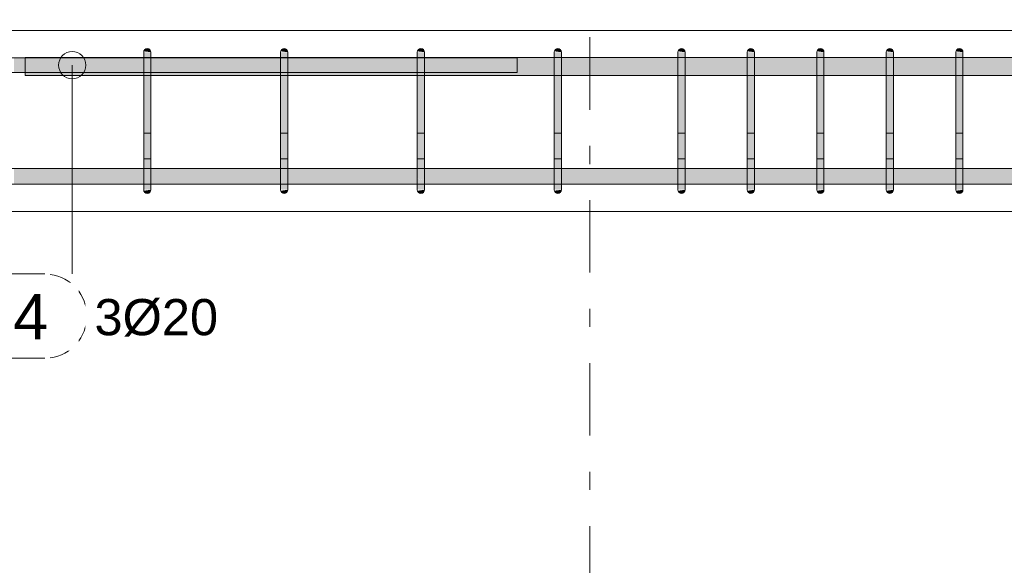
# Model space of a CAD drawing. Header units: millimetres. Extents: x 4307 to 42792, y 1610 to 10025.
# Tile 88 of 256: x 12377 to 13738, y 8182 to 8935. Entities that reach past the tile are written whole.
import ezdxf

# ---------------------------------------------------------------- set-up
doc = ezdxf.new("R2010")
doc.units = ezdxf.units.MM
doc.linetypes.add('Čára osnovy', pattern=[225, 100, -50, 25, -50])
for name, color, linetype, lineweight in [('S-BEAM', 12, 'Continuous', 9), ('S-GRID', 1, 'Continuous', 5), ('S-RBAR', 171, 'Continuous', 5), ('S-RBAR-IDEN', 171, 'Continuous', 5)]:
    doc.layers.add(name, color=color, linetype=linetype, lineweight=lineweight)
doc.styles.add('Arial', font='arial.ttf', dxfattribs={"height": 50})
doc.styles.add('Arial_1', font='arial.ttf', dxfattribs={"height": 62.5})

# ---------------------------------------------------------------- blocks, each defined once
blk = doc.blocks.new('Popisek výztuže - _Typ_ množství_PRAVÝ-500031-V1')
at = {"layer": 'S-RBAR-IDEN'}
for p, q in [((6694.5, 8583.8), (6584.8, 8583.8)), ((6584.8, 8467.4), (6694.5, 8467.4))]:
    blk.add_line(p, q, dxfattribs=at)
for centre, start, end in [((6584.8, 8525.6), 90, 270), ((6694.5, 8525.6), 277.6434, 82.3566)]:
    blk.add_arc(centre, 58.2, start, end, dxfattribs=at)

msp = doc.modelspace()

# ---------------------------------------------------------------- hatches: boundary and pattern name
at = {"layer": 'S-RBAR'}
for points in [[(12558.6, 8865), (12558.6, 8890), (12548.6, 8890), (12548.6, 8865)], [(12558.6, 8890), (12558.4, 8891.3), (12557.9, 8892.5), (12557.1, 8893.5), (12556.1, 8894.3), (12554.9, 8894.8), (12553.6, 8895), (12552.3, 8894.8), (12551.1, 8894.3), (12550.1, 8893.5), (12549.3, 8892.5), (12548.8, 8891.3), (12558.4, 8890)], [(12747.7, 8865), (12747.7, 8890), (12737.7, 8890), (12737.7, 8865)], [(12747.7, 8890), (12747.5, 8891.3), (12747, 8892.5), (12746.2, 8893.5), (12745.2, 8894.3), (12744, 8894.8), (12742.7, 8895), (12741.4, 8894.8), (12740.2, 8894.3), (12739.2, 8893.5), (12738.4, 8892.5), (12737.9, 8891.3), (12747.5, 8890)], [(12936.8, 8865), (12936.8, 8890), (12926.8, 8890), (12926.8, 8865)], [(12936.8, 8890), (12936.6, 8891.3), (12936.1, 8892.5), (12935.3, 8893.5), (12934.3, 8894.3), (12933.1, 8894.8), (12931.8, 8895), (12930.5, 8894.8), (12929.3, 8894.3), (12928.2, 8893.5), (12927.4, 8892.5), (12926.9, 8891.3), (12936.6, 8890)], [(13115.9, 8865), (13125.9, 8865), (13125.9, 8890), (13115.9, 8890), (13115.9, 8869.5)], [(13125.9, 8890), (13125.7, 8891.3), (13125.2, 8892.5), (13123.7, 8894.1), (13123.4, 8894.3), (13122.1, 8894.8), (13120.9, 8895), (13119.6, 8894.8), (13118.4, 8894.3), (13117.3, 8893.5), (13116.5, 8892.5), (13116, 8891.3), (13125.7, 8890)], [(13296.8, 8865), (13296.8, 8890), (13286.8, 8890), (13286.8, 8865)], [(13296.8, 8890), (13296.6, 8891.3), (13296.1, 8892.5), (13295.3, 8893.5), (13294.3, 8894.3), (13293.1, 8894.8), (13291.8, 8895), (13290.5, 8894.8), (13289.3, 8894.3), (13288.3, 8893.5), (13287.5, 8892.5), (13287, 8891.3), (13296.6, 8890)], [(13392.8, 8865), (13392.8, 8890), (13382.8, 8890), (13382.8, 8865)], [(13392.8, 8890), (13392.6, 8891.3), (13392.1, 8892.5), (13391.3, 8893.5), (13390.3, 8894.3), (13389.1, 8894.8), (13387.8, 8895), (13386.5, 8894.8), (13385.3, 8894.3), (13384.3, 8893.5), (13383.5, 8892.5), (13383, 8891.3), (13392.6, 8890)], [(13488.8, 8865), (13488.8, 8890), (13478.8, 8890), (13478.8, 8865)], [(13488.8, 8890), (13488.7, 8891.3), (13488.2, 8892.5), (13487.4, 8893.5), (13486.3, 8894.3), (13485.1, 8894.8), (13483.8, 8895), (13482.5, 8894.8), (13481.3, 8894.3), (13480.3, 8893.5), (13479.5, 8892.5), (13479, 8891.3), (13488.7, 8890)], [(13584.8, 8865), (13584.8, 8890), (13574.8, 8890), (13574.8, 8865)], [(13584.8, 8890), (13584.7, 8891.3), (13584.2, 8892.5), (13583.4, 8893.5), (13582.3, 8894.3), (13581.1, 8894.8), (13579.8, 8895), (13578.5, 8894.8), (13577.3, 8894.3), (13576.3, 8893.5), (13575.5, 8892.5), (13575, 8891.3), (13584.7, 8890)], [(13673.4, 8865), (13680.9, 8865), (13680.9, 8890), (13670.9, 8890), (13670.9, 8865)], [(13680.9, 8890), (13680.7, 8891.3), (13680.2, 8892.5), (13679.4, 8893.5), (13678.4, 8894.3), (13677.2, 8894.8), (13675.9, 8895), (13674.6, 8894.8), (13673.4, 8894.3), (13672.3, 8893.5), (13671.5, 8892.5), (13671, 8891.3), (13680.7, 8890)], [(12558.6, 8725), (12558.6, 8865), (12548.6, 8865), (12548.6, 8725)], [(12747.7, 8725), (12747.7, 8865), (12737.7, 8865), (12737.7, 8725)], [(12936.8, 8725), (12936.8, 8865), (12926.8, 8865), (12926.8, 8725)], [(13125.9, 8725), (13125.9, 8865), (13115.9, 8865), (13115.9, 8725)], [(13296.8, 8725), (13296.8, 8865), (13286.8, 8865), (13286.8, 8725)], [(13392.8, 8725), (13392.8, 8865), (13382.8, 8865), (13382.8, 8725)], [(13488.8, 8725), (13488.8, 8865), (13478.8, 8865), (13478.8, 8725)], [(13584.8, 8725), (13584.8, 8865), (13574.8, 8865), (13574.8, 8725)], [(13680.9, 8725), (13680.9, 8865), (13670.9, 8865), (13670.9, 8725), (13673.4, 8725)], [(12553.6, 8695), (12554.9, 8695.2), (12556.1, 8695.7), (12557.1, 8696.5), (12557.9, 8697.5), (12558.4, 8698.7), (12558.4, 8700), (12548.8, 8698.7), (12549.3, 8697.5), (12550.1, 8696.5), (12551.1, 8695.7), (12552.3, 8695.2)], [(12742.7, 8695), (12744, 8695.2), (12745.2, 8695.7), (12746.2, 8696.5), (12747, 8697.5), (12747.5, 8698.7), (12747.5, 8700), (12737.9, 8698.7), (12738.4, 8697.5), (12739.2, 8696.5), (12740.2, 8695.7), (12741.4, 8695.2)], [(12931.8, 8695), (12933.1, 8695.2), (12934.3, 8695.7), (12935.3, 8696.5), (12936.1, 8697.5), (12936.6, 8698.7), (12936.6, 8700), (12926.9, 8698.7), (12927.4, 8697.5), (12928.2, 8696.5), (12929.3, 8695.7), (12930.5, 8695.2)], [(13120.9, 8695), (13122.1, 8695.2), (13123.7, 8695.9), (13124.4, 8696.5), (13125.2, 8697.5), (13125.7, 8698.7), (13125.7, 8700), (13116, 8698.7), (13116.5, 8697.5), (13117.3, 8696.5), (13118.4, 8695.7), (13119.6, 8695.2)], [(13291.8, 8695), (13293.1, 8695.2), (13294.3, 8695.7), (13295.3, 8696.5), (13296.1, 8697.5), (13296.6, 8698.7), (13296.6, 8700), (13287, 8698.7), (13287.5, 8697.5), (13288.3, 8696.5), (13289.3, 8695.7), (13290.5, 8695.2)], [(13387.8, 8695), (13389.1, 8695.2), (13390.3, 8695.7), (13391.3, 8696.5), (13392.1, 8697.5), (13392.6, 8698.7), (13392.6, 8700), (13383, 8698.7), (13383.5, 8697.5), (13384.3, 8696.5), (13385.3, 8695.7), (13386.5, 8695.2)], [(13483.8, 8695), (13485.1, 8695.2), (13486.3, 8695.7), (13487.4, 8696.5), (13488.2, 8697.5), (13488.7, 8698.7), (13488.7, 8700), (13479, 8698.7), (13479.5, 8697.5), (13480.3, 8696.5), (13481.3, 8695.7), (13482.5, 8695.2)], [(13579.8, 8695), (13581.1, 8695.2), (13582.3, 8695.7), (13583.4, 8696.5), (13584.2, 8697.5), (13584.7, 8698.7), (13584.7, 8700), (13575, 8698.7), (13575.5, 8697.5), (13576.3, 8696.5), (13577.3, 8695.7), (13578.5, 8695.2)], [(13675.9, 8695), (13677.2, 8695.2), (13678.4, 8695.7), (13679.4, 8696.5), (13680.2, 8697.5), (13680.7, 8698.7), (13680.7, 8700), (13671, 8698.7), (13671.5, 8697.5), (13672.3, 8696.5), (13673.4, 8695.7), (13674.6, 8695.2)]]:
    msp.add_hatch(color=7, dxfattribs=at).paths.add_polyline_path(points)
h = msp.add_hatch(color=7, dxfattribs=at)
h.paths.add_polyline_path([(12345, 8862.1), (12359.5, 8862.1), (12359.5, 8882.1), (12345, 8882.1), (12345, 8865)])
h.paths.add_polyline_path([(12385, 8862.1), (12385, 8882.1), (12369.5, 8882.1), (12369.5, 8862.1)])
h = msp.add_hatch(color=7, dxfattribs=at)
h.paths.add_polyline_path([(12385, 8857.8), (12548.6, 8857.8), (12548.6, 8882.8), (12385, 8882.8), (12385, 8879.1)])
h.paths.add_polyline_path([(15035, 8857.8), (15035, 8882.8), (14995, 8882.8), (14995, 8857.8), (15008.5, 8857.8)])
h.paths.add_polyline_path([(17600.1, 8857.8), (17645, 8857.8), (17645, 8882.8), (17480.4, 8882.8), (17480.4, 8857.8), (17521.5, 8857.8)])
h.paths.add_polyline_path([(15145, 8857.8), (15185, 8857.8), (15185, 8882.8), (15145, 8882.8), (15145, 8865)])
h.paths.add_polyline_path([(12558.6, 8857.8), (12737.7, 8857.8), (12737.7, 8882.8), (12558.6, 8882.8), (12558.6, 8865)])
h.paths.add_polyline_path([(15095, 8857.8), (15135, 8857.8), (15135, 8882.8), (15095, 8882.8), (15095, 8865)])
h.paths.add_polyline_path([(15085, 8857.8), (15085, 8882.8), (15045, 8882.8), (15045, 8857.8)])
h.paths.add_polyline_path([(17470.4, 8857.8), (17470.4, 8882.8), (17291.4, 8882.8), (17291.4, 8857.8), (17443, 8857.8)])
h.paths.add_polyline_path([(14935, 8857.8), (14935, 8882.8), (14895, 8882.8), (14895, 8857.8), (14929.9, 8857.8)])
h.paths.add_polyline_path([(15195, 8857.8), (15235, 8857.8), (15235, 8882.8), (15195, 8882.8), (15195, 8865)])
h.paths.add_polyline_path([(12747.7, 8857.8), (12926.8, 8857.8), (12926.8, 8882.8), (12747.7, 8882.8), (12747.7, 8865)])
h.paths.add_polyline_path([(14985, 8857.8), (14985, 8882.8), (14945, 8882.8), (14945, 8857.8)])
h.paths.add_polyline_path([(17281.4, 8857.8), (17281.4, 8882.8), (17102.3, 8882.8), (17102.3, 8857.8), (17128.9, 8857.8)])
h.paths.add_polyline_path([(15295, 8857.8), (15335, 8857.8), (15335, 8882.8), (15295, 8882.8), (15295, 8865)])
h.paths.add_polyline_path([(15245, 8857.8), (15285, 8857.8), (15285, 8882.8), (15245, 8882.8), (15245, 8865)])
h.paths.add_polyline_path([(14885, 8857.8), (14885, 8882.8), (14845, 8882.8), (14845, 8857.8), (14851.4, 8857.8)])
h.paths.add_polyline_path([(12936.8, 8857.8), (13115.9, 8857.8), (13115.9, 8882.8), (12936.8, 8882.8), (12936.8, 8865)])
h.paths.add_polyline_path([(14785, 8857.8), (14785, 8882.8), (14745, 8882.8), (14745, 8857.8), (14772.9, 8857.8)])
h.paths.add_polyline_path([(15395, 8857.8), (15485, 8857.8), (15485, 8882.8), (15395, 8882.8), (15395, 8865)])
h.paths.add_polyline_path([(17092.3, 8857.8), (17092.3, 8882.8), (16913.2, 8882.8), (16913.2, 8857.8), (17050.3, 8857.8)])
h.paths.add_polyline_path([(15345, 8857.8), (15385, 8857.8), (15385, 8882.8), (15345, 8882.8), (15345, 8865)])
h.paths.add_polyline_path([(14835, 8857.8), (14835, 8882.8), (14795, 8882.8), (14795, 8857.8)])
h.paths.add_polyline_path([(14735, 8857.8), (14735, 8882.8), (14695, 8882.8), (14695, 8857.8)])
h.paths.add_polyline_path([(13125.9, 8857.8), (13286.8, 8857.8), (13286.8, 8882.8), (13125.9, 8882.8), (13125.9, 8865)])
h.paths.add_polyline_path([(13296.8, 8857.8), (13382.8, 8857.8), (13382.8, 8882.8), (13296.8, 8882.8), (13296.8, 8865)])
h.paths.add_polyline_path([(15495, 8857.8), (15581, 8857.8), (15581, 8882.8), (15495, 8882.8), (15495, 8865)])
h.paths.add_polyline_path([(16903.2, 8857.8), (16903.2, 8882.8), (16743.2, 8882.8), (16743.2, 8857.8), (16893.3, 8857.8)])
h.paths.add_polyline_path([(14635, 8857.8), (14635, 8882.8), (14545, 8882.8), (14545, 8857.8), (14615.8, 8857.8)])
h.paths.add_polyline_path([(15591, 8857.8), (15677, 8857.8), (15677, 8882.8), (15591, 8882.8), (15591, 8865)])
h.paths.add_polyline_path([(16733.2, 8857.8), (16733.2, 8882.8), (16647.2, 8882.8), (16647.2, 8857.8), (16657.7, 8857.8)])
h.paths.add_polyline_path([(14685, 8857.8), (14685, 8882.8), (14645, 8882.8), (14645, 8857.8)])
h.paths.add_polyline_path([(15687, 8857.8), (15773, 8857.8), (15773, 8882.8), (15687, 8882.8), (15687, 8865)])
h.paths.add_polyline_path([(13392.8, 8857.8), (13478.8, 8857.8), (13478.8, 8882.8), (13392.8, 8882.8), (13392.8, 8865)])
h.paths.add_polyline_path([(14535, 8857.8), (14535, 8882.8), (14449, 8882.8), (14449, 8857.8), (14458.7, 8857.8)])
h.paths.add_polyline_path([(15783, 8857.8), (15869.1, 8857.8), (15869.1, 8882.8), (15783, 8882.8), (15783, 8865)])
h.paths.add_polyline_path([(16637.2, 8857.8), (16637.2, 8882.8), (16551.2, 8882.8), (16551.2, 8857.8), (16579.1, 8857.8)])
h.paths.add_polyline_path([(14439, 8857.8), (14439, 8882.8), (14353, 8882.8), (14353, 8857.8), (14380.2, 8857.8)])
h.paths.add_polyline_path([(13488.8, 8857.8), (13574.8, 8857.8), (13574.8, 8882.8), (13488.8, 8882.8), (13488.8, 8865)])
h.paths.add_polyline_path([(14343, 8857.8), (14343, 8882.8), (14257, 8882.8), (14257, 8857.8), (14301.7, 8857.8)])
h.paths.add_polyline_path([(15879.1, 8857.8), (15965.1, 8857.8), (15965.1, 8882.8), (15879.1, 8882.8), (15879.1, 8865)])
h.paths.add_polyline_path([(14247, 8857.8), (14247, 8882.8), (14160.9, 8882.8), (14160.9, 8857.8), (14223.1, 8857.8)])
h.paths.add_polyline_path([(13584.8, 8857.8), (13670.9, 8857.8), (13670.9, 8882.8), (13584.8, 8882.8), (13584.8, 8865)])
h.paths.add_polyline_path([(15975.1, 8857.8), (16061.1, 8857.8), (16061.1, 8882.8), (15975.1, 8882.8), (15975.1, 8865)])
h.paths.add_polyline_path([(16541.2, 8857.8), (16541.2, 8882.8), (16455.2, 8882.8), (16455.2, 8857.8), (16500.6, 8857.8)])
h.paths.add_polyline_path([(14150.9, 8857.8), (14150.9, 8882.8), (14064.9, 8882.8), (14064.9, 8857.8), (14144.6, 8857.8)])
h.paths.add_polyline_path([(16071.1, 8857.8), (16157.1, 8857.8), (16157.1, 8882.8), (16071.1, 8882.8), (16071.1, 8865)])
h.paths.add_polyline_path([(16445.2, 8857.8), (16445.2, 8882.8), (16359.1, 8882.8), (16359.1, 8857.8), (16422.1, 8857.8)])
h.paths.add_polyline_path([(14054.9, 8857.8), (14054.9, 8882.8), (13968.9, 8882.8), (13968.9, 8857.8), (13987.5, 8857.8)])
h.paths.add_polyline_path([(16167.1, 8857.8), (16253.1, 8857.8), (16253.1, 8882.8), (16167.1, 8882.8), (16167.1, 8865)])
h.paths.add_polyline_path([(13958.9, 8857.8), (13958.9, 8882.8), (13872.9, 8882.8), (13872.9, 8857.8), (13909, 8857.8)])
h.paths.add_polyline_path([(13680.9, 8857.8), (13766.9, 8857.8), (13766.9, 8882.8), (13680.9, 8882.8), (13680.9, 8865)])
h.paths.add_polyline_path([(13776.9, 8857.8), (13862.9, 8857.8), (13862.9, 8882.8), (13776.9, 8882.8), (13776.9, 8865)])
h.paths.add_polyline_path([(16263.1, 8857.8), (16349.1, 8857.8), (16349.1, 8882.8), (16263.1, 8882.8), (16263.1, 8865)])
h = msp.add_hatch(color=7, dxfattribs=at)
h.paths.add_polyline_path([(12359.5, 8707.6), (12359.5, 8729.6), (12180.4, 8729.6), (12180.4, 8707.6), (12338.3, 8707.6)])
h.paths.add_polyline_path([(13830.5, 8707.6), (13862.9, 8707.9), (13862.9, 8729.6), (13776.9, 8729.6), (13776.9, 8707.6), (13791.2, 8707.6)])
h.paths.add_polyline_path([(11945.7, 8707.6), (11981.4, 8707.9), (11981.4, 8729.6), (11802.3, 8729.6), (11802.3, 8707.6), (11867.1, 8707.6)])
h.paths.add_polyline_path([(10532.1, 8707.6), (10569.1, 8707.9), (10569.1, 8729.6), (10483, 8729.6), (10483, 8707.6), (10492.8, 8707.6)])
h.paths.add_polyline_path([(9745, 8707.6), (9785, 8707.9), (9785, 8729.6), (9745, 8729.6), (9745, 8707.9)])
h.paths.add_polyline_path([(13872.9, 8707.6), (13958.9, 8707.9), (13958.9, 8729.6), (13872.9, 8729.6), (13872.9, 8707.9)])
h.paths.add_polyline_path([(10579.1, 8707.6), (10665.1, 8707.9), (10665.1, 8729.6), (10579.1, 8729.6), (10579.1, 8707.9)])
h.paths.add_polyline_path([(11991.4, 8707.6), (12170.4, 8707.9), (12170.4, 8729.6), (11991.4, 8729.6), (11991.4, 8707.9)])
h.paths.add_polyline_path([(13968.9, 8707.6), (14054.9, 8707.9), (14054.9, 8729.6), (13968.9, 8729.6), (13968.9, 8707.9)])
h.paths.add_polyline_path([(10675.1, 8707.6), (10761.1, 8707.9), (10761.1, 8729.6), (10675.1, 8729.6), (10675.1, 8707.9)])
h.paths.add_polyline_path([(9727.7, 8707.6), (9735, 8707.9), (9735, 8729.6), (9727.7, 8729.6), (9727.7, 8707.9)])
h.paths.add_polyline_path([(11792.3, 8707.6), (11792.3, 8729.6), (11613.2, 8729.6), (11613.2, 8707.6), (11788.6, 8707.6)])
h.paths.add_polyline_path([(13766.9, 8707.6), (13766.9, 8729.6), (13680.9, 8729.6), (13680.9, 8707.6), (13751.9, 8707.6)])
h.paths.add_polyline_path([(14985, 8707.6), (14985, 8729.6), (14945, 8729.6), (14945, 8707.6), (14969.2, 8707.6)])
h.paths.add_polyline_path([(10473, 8707.6), (10473, 8729.6), (10387, 8729.6), (10387, 8707.6), (10453.5, 8707.6)])
h.paths.add_polyline_path([(15002.3, 8707.6), (15002.3, 8729.6), (14995, 8729.6), (14995, 8707.6)])
h.paths.add_polyline_path([(10377, 8707.6), (10377, 8729.6), (10291, 8729.6), (10291, 8707.6), (10375, 8707.6)])
h.paths.add_polyline_path([(14935, 8707.6), (14935, 8729.6), (14895, 8729.6), (14895, 8707.6), (14929.9, 8707.6)])
h.paths.add_polyline_path([(14064.9, 8707.6), (14150.9, 8707.9), (14150.9, 8729.6), (14064.9, 8729.6), (14064.9, 8707.9)])
h.paths.add_polyline_path([(11603.2, 8707.6), (11603.2, 8729.6), (11443.2, 8729.6), (11443.2, 8707.6), (11592.3, 8707.6)])
h.paths.add_polyline_path([(12369.5, 8707.6), (12548.6, 8707.9), (12548.6, 8729.6), (12369.5, 8729.6), (12369.5, 8707.9)])
h.paths.add_polyline_path([(10281, 8707.6), (10281, 8729.6), (10195, 8729.6), (10195, 8707.6), (10257.2, 8707.6)])
h.paths.add_polyline_path([(13670.9, 8707.6), (13670.9, 8729.6), (13584.8, 8729.6), (13584.8, 8707.6), (13634.1, 8707.6)])
h.paths.add_polyline_path([(9795, 8707.6), (9835, 8707.9), (9835, 8729.6), (9795, 8729.6), (9795, 8707.9)])
h.paths.add_polyline_path([(14160.9, 8707.6), (14247, 8707.9), (14247, 8729.6), (14160.9, 8729.6), (14160.9, 8707.9)])
h.paths.add_polyline_path([(10771.1, 8707.6), (10857.1, 8707.9), (10857.1, 8729.6), (10771.1, 8729.6), (10771.1, 8707.9)])
h.paths.add_polyline_path([(9845, 8707.6), (9885, 8707.9), (9885, 8729.6), (9845, 8729.6), (9845, 8707.9)])
h.paths.add_polyline_path([(13574.8, 8707.6), (13574.8, 8729.6), (13488.8, 8729.6), (13488.8, 8707.6), (13555.6, 8707.6)])
h.paths.add_polyline_path([(14257, 8707.6), (14343, 8707.9), (14343, 8729.6), (14257, 8729.6), (14257, 8707.9)])
h.paths.add_polyline_path([(9895, 8707.6), (9935, 8707.9), (9935, 8729.6), (9895, 8729.6), (9895, 8707.9)])
h.paths.add_polyline_path([(12558.6, 8707.6), (12737.7, 8707.9), (12737.7, 8729.6), (12558.6, 8729.6), (12558.6, 8707.9)])
h.paths.add_polyline_path([(11433.2, 8707.6), (11433.2, 8729.6), (11347.2, 8729.6), (11347.2, 8707.6), (11395.9, 8707.6)])
h.paths.add_polyline_path([(14885, 8707.6), (14885, 8729.6), (14845, 8729.6), (14845, 8707.6), (14851.4, 8707.6)])
h.paths.add_polyline_path([(10185, 8707.6), (10185, 8729.6), (10095, 8729.6), (10095, 8707.6), (10178.7, 8707.6)])
h.paths.add_polyline_path([(14835, 8707.6), (14835, 8729.6), (14795, 8729.6), (14795, 8707.6), (14812.1, 8707.6)])
h.paths.add_polyline_path([(10867.1, 8707.6), (10953.1, 8707.9), (10953.1, 8729.6), (10867.1, 8729.6), (10867.1, 8707.9)])
h.paths.add_polyline_path([(11337.2, 8707.6), (11337.2, 8729.6), (11251.2, 8729.6), (11251.2, 8707.6), (11317.4, 8707.6)])
h.paths.add_polyline_path([(14785, 8707.6), (14785, 8729.6), (14745, 8729.6), (14745, 8707.6), (14772.9, 8707.6)])
h.paths.add_polyline_path([(10963.1, 8707.6), (11049.1, 8707.9), (11049.1, 8729.6), (10963.1, 8729.6), (10963.1, 8707.9)])
h.paths.add_polyline_path([(12747.7, 8707.6), (12926.8, 8707.9), (12926.8, 8729.6), (12747.7, 8729.6), (12747.7, 8707.9)])
h.paths.add_polyline_path([(14353, 8707.6), (14439, 8707.9), (14439, 8729.6), (14353, 8729.6), (14353, 8707.9)])
h.paths.add_polyline_path([(13478.8, 8707.6), (13478.8, 8729.6), (13392.8, 8729.6), (13392.8, 8707.6), (13477.1, 8707.6)])
h.paths.add_polyline_path([(10085, 8707.6), (10085, 8729.6), (10045, 8729.6), (10045, 8707.6), (10060.9, 8707.6)])
h.paths.add_polyline_path([(14449, 8707.6), (14535, 8707.9), (14535, 8729.6), (14449, 8729.6), (14449, 8707.9)])
h.paths.add_polyline_path([(11241.2, 8707.6), (11241.2, 8729.6), (11155.2, 8729.6), (11155.2, 8707.6), (11238.9, 8707.6)])
h.paths.add_polyline_path([(13382.8, 8707.6), (13382.8, 8729.6), (13296.8, 8729.6), (13296.8, 8707.6), (13359.3, 8707.6)])
h.paths.add_polyline_path([(9945, 8707.6), (9985, 8707.9), (9985, 8729.6), (9945, 8729.6), (9945, 8707.9)])
h.paths.add_polyline_path([(12936.8, 8707.6), (13115.9, 8707.9), (13115.9, 8729.6), (12936.8, 8729.6), (12936.8, 8707.9)])
h.paths.add_polyline_path([(10035, 8707.6), (10035, 8729.6), (9995, 8729.6), (9995, 8707.6), (10021.6, 8707.6)])
h.paths.add_polyline_path([(14735, 8707.6), (14735, 8729.6), (14695, 8729.6), (14695, 8707.6), (14733.6, 8707.6)])
h.paths.add_polyline_path([(11145.2, 8707.6), (11145.2, 8729.6), (11059.1, 8729.6), (11059.1, 8707.6), (11121.1, 8707.6)])
h.paths.add_polyline_path([(14545, 8707.6), (14635, 8707.9), (14635, 8729.6), (14545, 8729.6), (14545, 8707.9)])
h.paths.add_polyline_path([(13286.8, 8707.6), (13286.8, 8729.6), (13125.9, 8729.6), (13125.9, 8707.6), (13280.7, 8707.6)])
h.paths.add_polyline_path([(14685, 8707.6), (14685, 8729.6), (14645, 8729.6), (14645, 8707.6), (14655.1, 8707.6)])
h = msp.add_hatch(color=7, dxfattribs=at)
h.paths.add_polyline_path([(12558.6, 8703.1), (12558.6, 8703.7), (12557.3, 8703.9), (12556.4, 8703.5)])
h.paths.add_polyline_path([(12553.1, 8705.5), (12551.4, 8707.5), (12548.6, 8707.9), (12548.6, 8706.8)])
h.paths.add_polyline_path([(12558.6, 8711.7), (12558.6, 8713.4), (12548.6, 8715.4), (12553.3, 8711.9)])
h.paths.add_polyline_path([(12556.6, 8724), (12558.6, 8724.2), (12558.6, 8725), (12548.6, 8725), (12548.6, 8724)])
h = msp.add_hatch(color=7, dxfattribs=at)
h.paths.add_polyline_path([(12558.6, 8700), (12558.6, 8703.1), (12556.4, 8703.5), (12557.3, 8703.9), (12558.6, 8703.7), (12558.6, 8711.7), (12554.1, 8712), (12548.6, 8715.4), (12548.6, 8708.1), (12551.6, 8707.3), (12553.1, 8705.5), (12548.6, 8706.8), (12548.8, 8701), (12550.7, 8700.9), (12554.9, 8700.4)])
h.paths.add_polyline_path([(12548.6, 8700), (12558.6, 8700), (12548.6, 8700.9)])
h.paths.add_polyline_path([(12558.6, 8713.4), (12558.6, 8724.2), (12556.6, 8724), (12548.6, 8724), (12548.6, 8715.4)])
h = msp.add_hatch(color=7, dxfattribs=at)
h.paths.add_polyline_path([(12747.7, 8703.1), (12747.7, 8703.7), (12746.3, 8703.9), (12745.5, 8703.5)])
h.paths.add_polyline_path([(12742.2, 8705.5), (12740.5, 8707.5), (12737.7, 8707.9), (12737.7, 8706.8)])
h.paths.add_polyline_path([(12747.7, 8711.7), (12747.7, 8713.4), (12737.7, 8715.4), (12742.4, 8711.9)])
h.paths.add_polyline_path([(12745.7, 8724), (12747.7, 8724.2), (12747.7, 8725), (12737.7, 8725), (12737.7, 8724)])
h = msp.add_hatch(color=7, dxfattribs=at)
h.paths.add_polyline_path([(12747.7, 8700), (12747.7, 8703.1), (12745.5, 8703.5), (12746.3, 8703.9), (12747.7, 8703.7), (12747.7, 8711.7), (12743.2, 8712), (12737.7, 8715.4), (12737.7, 8708.1), (12740.7, 8707.3), (12742.2, 8705.5), (12737.7, 8706.8), (12737.9, 8701), (12739.8, 8700.9), (12744, 8700.4)])
h.paths.add_polyline_path([(12737.7, 8700), (12747.7, 8700), (12737.7, 8700.9)])
h.paths.add_polyline_path([(12747.7, 8713.4), (12747.7, 8724.2), (12745.7, 8724), (12737.7, 8724), (12737.7, 8715.4)])
h = msp.add_hatch(color=7, dxfattribs=at)
h.paths.add_polyline_path([(12936.8, 8703.1), (12936.8, 8703.7), (12935.4, 8703.9), (12934.6, 8703.5)])
h.paths.add_polyline_path([(12931.3, 8705.5), (12929.6, 8707.5), (12926.8, 8707.9), (12926.8, 8706.8), (12927.3, 8706.6)])
h.paths.add_polyline_path([(12936.8, 8711.7), (12936.8, 8713.4), (12927.3, 8715.1), (12927.3, 8715), (12931.5, 8711.9)])
h.paths.add_polyline_path([(12926.8, 8724), (12936.8, 8724.2), (12936.8, 8725), (12926.8, 8725)])
h = msp.add_hatch(color=7, dxfattribs=at)
h.paths.add_polyline_path([(12936.8, 8700), (12936.8, 8703.1), (12934.6, 8703.5), (12935.4, 8703.9), (12936.8, 8703.7), (12936.8, 8711.7), (12932.2, 8712), (12926.8, 8715.4), (12926.8, 8708.1), (12929.7, 8707.3), (12931.3, 8705.5), (12926.8, 8706.8), (12926.9, 8701), (12928.9, 8700.9), (12933.1, 8700.4)])
h.paths.add_polyline_path([(12931.8, 8700), (12936.8, 8700), (12926.8, 8700.9), (12926.9, 8700), (12927.3, 8700)])
h.paths.add_polyline_path([(12936.8, 8713.4), (12936.8, 8724.2), (12934.7, 8724), (12926.8, 8724), (12926.8, 8715.4), (12927.3, 8715.3)])
h = msp.add_hatch(color=7, dxfattribs=at)
h.paths.add_polyline_path([(13125.9, 8703.1), (13125.9, 8703.7), (13124.5, 8703.9), (13123.7, 8703.5)])
h.paths.add_polyline_path([(13120.4, 8705.5), (13118.7, 8707.5), (13115.9, 8707.9), (13115.9, 8706.8)])
h.paths.add_polyline_path([(13125.9, 8711.7), (13125.9, 8713.4), (13115.9, 8715.4), (13120.6, 8711.9), (13123.7, 8711.8)])
h.paths.add_polyline_path([(13123.8, 8724), (13125.9, 8724.2), (13125.9, 8725), (13115.9, 8725), (13115.9, 8724)])
h = msp.add_hatch(color=7, dxfattribs=at)
h.paths.add_polyline_path([(13125.9, 8700), (13125.9, 8703.1), (13123.7, 8703.5), (13124.5, 8703.9), (13125.9, 8703.7), (13125.9, 8711.7), (13121.3, 8712), (13115.9, 8715.4), (13115.9, 8708.1), (13118.8, 8707.3), (13120.4, 8705.5), (13115.9, 8706.8), (13116, 8701), (13117.9, 8700.9), (13123.7, 8700.2)])
h.paths.add_polyline_path([(13123.7, 8700), (13123.7, 8700.2), (13115.9, 8700.9), (13116, 8700), (13122.1, 8700)])
h.paths.add_polyline_path([(13125.9, 8713.4), (13125.9, 8724.2), (13123.8, 8724), (13115.9, 8724), (13115.9, 8715.4), (13123.7, 8713.9)])
h = msp.add_hatch(color=7, dxfattribs=at)
h.paths.add_polyline_path([(13296.8, 8703.1), (13296.8, 8703.7), (13295.4, 8703.9), (13294.6, 8703.5)])
h.paths.add_polyline_path([(13291.3, 8705.5), (13289.6, 8707.5), (13286.8, 8707.9), (13286.8, 8706.8)])
h.paths.add_polyline_path([(13296.8, 8711.7), (13296.8, 8713.4), (13286.8, 8715.4), (13291.5, 8711.9)])
h.paths.add_polyline_path([(13294.8, 8724), (13296.8, 8724.2), (13296.8, 8725), (13286.8, 8725), (13286.8, 8724)])
h = msp.add_hatch(color=7, dxfattribs=at)
h.paths.add_polyline_path([(13296.8, 8700), (13296.8, 8703.1), (13294.6, 8703.5), (13295.4, 8703.9), (13296.8, 8703.7), (13296.8, 8711.7), (13292.3, 8712), (13286.8, 8715.4), (13286.8, 8708.1), (13289.8, 8707.3), (13291.3, 8705.5), (13286.8, 8706.8), (13287, 8701), (13288.9, 8700.9), (13293.1, 8700.4)])
h.paths.add_polyline_path([(13286.8, 8700), (13296.8, 8700), (13286.8, 8700.9)])
h.paths.add_polyline_path([(13296.8, 8713.4), (13296.8, 8724.2), (13294.8, 8724), (13286.8, 8724), (13286.8, 8715.4)])
h = msp.add_hatch(color=7, dxfattribs=at)
h.paths.add_polyline_path([(13392.8, 8703.1), (13392.8, 8703.7), (13391.5, 8703.9), (13390.6, 8703.5)])
h.paths.add_polyline_path([(13387.3, 8705.5), (13385.6, 8707.5), (13382.8, 8707.9), (13382.8, 8706.8)])
h.paths.add_polyline_path([(13392.8, 8711.7), (13392.8, 8713.4), (13382.8, 8715.4), (13387.5, 8711.9)])
h.paths.add_polyline_path([(13390.8, 8724), (13392.8, 8724.2), (13392.8, 8725), (13382.8, 8725), (13382.8, 8724)])
h = msp.add_hatch(color=7, dxfattribs=at)
h.paths.add_polyline_path([(13392.8, 8700), (13392.8, 8703.1), (13390.6, 8703.5), (13391.5, 8703.9), (13392.8, 8703.7), (13392.8, 8711.7), (13388.3, 8712), (13382.8, 8715.4), (13382.8, 8708.1), (13385.8, 8707.3), (13387.3, 8705.5), (13382.8, 8706.8), (13383, 8701), (13384.9, 8700.9), (13389.1, 8700.4)])
h.paths.add_polyline_path([(13382.8, 8700), (13392.8, 8700), (13382.8, 8700.9)])
h.paths.add_polyline_path([(13392.8, 8713.4), (13392.8, 8724.2), (13390.8, 8724), (13382.8, 8724), (13382.8, 8715.4)])
h = msp.add_hatch(color=7, dxfattribs=at)
h.paths.add_polyline_path([(13488.8, 8703.1), (13488.8, 8703.7), (13487.5, 8703.9), (13486.6, 8703.5)])
h.paths.add_polyline_path([(13483.3, 8705.5), (13481.7, 8707.5), (13478.8, 8707.9), (13478.8, 8706.8)])
h.paths.add_polyline_path([(13488.8, 8711.7), (13488.8, 8713.4), (13478.8, 8715.4), (13483.6, 8711.9)])
h.paths.add_polyline_path([(13486.8, 8724), (13488.8, 8724.2), (13488.8, 8725), (13478.8, 8725), (13478.8, 8724)])
h = msp.add_hatch(color=7, dxfattribs=at)
h.paths.add_polyline_path([(13488.8, 8700), (13488.8, 8703.1), (13486.6, 8703.5), (13487.5, 8703.9), (13488.8, 8703.7), (13488.8, 8711.7), (13484.3, 8712), (13478.8, 8715.4), (13478.8, 8708.1), (13481.8, 8707.3), (13483.3, 8705.5), (13478.8, 8706.8), (13479, 8701), (13480.9, 8700.9), (13485.1, 8700.4)])
h.paths.add_polyline_path([(13478.8, 8700), (13488.8, 8700), (13478.8, 8700.9)])
h.paths.add_polyline_path([(13488.8, 8713.4), (13488.8, 8724.2), (13486.8, 8724), (13478.8, 8724), (13478.8, 8715.4)])
h = msp.add_hatch(color=7, dxfattribs=at)
h.paths.add_polyline_path([(13584.8, 8703.1), (13584.8, 8703.7), (13583.5, 8703.9), (13582.6, 8703.5)])
h.paths.add_polyline_path([(13579.4, 8705.5), (13577.7, 8707.5), (13574.8, 8707.9), (13574.8, 8706.8)])
h.paths.add_polyline_path([(13584.8, 8711.7), (13584.8, 8713.4), (13574.8, 8715.4), (13579.6, 8711.9)])
h.paths.add_polyline_path([(13582.8, 8724), (13584.8, 8724.2), (13584.8, 8725), (13574.8, 8725), (13574.8, 8724)])
h = msp.add_hatch(color=7, dxfattribs=at)
h.paths.add_polyline_path([(13584.8, 8700), (13584.8, 8703.1), (13582.6, 8703.5), (13583.5, 8703.9), (13584.8, 8703.7), (13584.8, 8711.7), (13580.3, 8712), (13574.8, 8715.4), (13574.8, 8708.1), (13577.8, 8707.3), (13579.4, 8705.5), (13574.8, 8706.8), (13575, 8701), (13576.9, 8700.9), (13581.1, 8700.4)])
h.paths.add_polyline_path([(13574.8, 8700), (13584.8, 8700), (13574.8, 8700.9)])
h.paths.add_polyline_path([(13584.8, 8713.4), (13584.8, 8724.2), (13582.8, 8724), (13574.8, 8724), (13574.8, 8715.4)])
h = msp.add_hatch(color=7, dxfattribs=at)
h.paths.add_polyline_path([(13680.9, 8703.1), (13680.9, 8703.7), (13679.5, 8703.9), (13678.7, 8703.5)])
h.paths.add_polyline_path([(13675.4, 8705.5), (13673.4, 8707.6), (13670.9, 8707.9), (13670.9, 8706.8), (13673.4, 8706.1)])
h.paths.add_polyline_path([(13680.9, 8711.7), (13680.9, 8713.4), (13670.9, 8715.4), (13675.6, 8711.9)])
h.paths.add_polyline_path([(13670.9, 8724), (13680.9, 8724.2), (13680.9, 8725), (13670.9, 8725)])
h = msp.add_hatch(color=7, dxfattribs=at)
h.paths.add_polyline_path([(13680.9, 8700), (13680.9, 8703.1), (13678.7, 8703.5), (13679.5, 8703.9), (13680.9, 8703.7), (13680.9, 8711.7), (13676.3, 8712), (13670.9, 8715.4), (13670.9, 8708.1), (13673.8, 8707.3), (13675.4, 8705.5), (13670.9, 8706.8), (13671, 8701), (13673.4, 8700.8), (13677.2, 8700.4)])
h.paths.add_polyline_path([(13680.9, 8700), (13670.9, 8700.9), (13671, 8700), (13673.4, 8700)])
h.paths.add_polyline_path([(13680.9, 8713.4), (13680.9, 8724.2), (13678.8, 8724), (13670.9, 8724), (13670.9, 8715.4), (13673.4, 8714.9)])

# ---------------------------------------------------------------- linework, layer by layer
at = {"layer": 'S-BEAM'}
for p, q in [((9890, 8920), (14840, 8920)), ((9890, 8920), (14840, 8920)), ((14840, 8670), (9890, 8670)), ((9890, 8670), (14840, 8670))]:
    msp.add_line(p, q, dxfattribs=at)
at = {"layer": 'S-GRID', "linetype": 'Čára osnovy', "lineweight": 9}
msp.add_line((13165, 2060.6), (13165, 9495.1), dxfattribs=at)
at = {"layer": 'S-RBAR'}
for p, q in [((12548.6, 8865), (12548.6, 8890)), ((12548.6, 8865), (12548.6, 8890)), ((12558.6, 8865), (12558.6, 8890)), ((12558.6, 8865), (12558.6, 8890)), ((12737.7, 8865), (12737.7, 8890)), ((12737.7, 8865), (12737.7, 8890)), ((12747.7, 8865), (12747.7, 8890)), ((12747.7, 8865), (12747.7, 8890)), ((12926.8, 8865), (12926.8, 8890)), ((12926.8, 8865), (12926.8, 8890)), ((12936.8, 8865), (12936.8, 8890)), ((12936.8, 8865), (12936.8, 8890)), ((13115.9, 8865), (13115.9, 8890)), ((13115.9, 8865), (13115.9, 8890)), ((13125.9, 8865), (13125.9, 8890)), ((13125.9, 8865), (13125.9, 8890)), ((13286.8, 8865), (13286.8, 8890)), ((13286.8, 8865), (13286.8, 8890)), ((13296.8, 8865), (13296.8, 8890)), ((13296.8, 8865), (13296.8, 8890)), ((13382.8, 8865), (13382.8, 8890)), ((13382.8, 8865), (13382.8, 8890)), ((13392.8, 8865), (13392.8, 8890)), ((13392.8, 8865), (13392.8, 8890)), ((13478.8, 8865), (13478.8, 8890)), ((13478.8, 8865), (13478.8, 8890)), ((13488.8, 8865), (13488.8, 8890)), ((13488.8, 8865), (13488.8, 8890)), ((13574.8, 8865), (13574.8, 8890)), ((13574.8, 8865), (13574.8, 8890)), ((13584.8, 8865), (13584.8, 8890)), ((13584.8, 8865), (13584.8, 8890)), ((13670.9, 8865), (13670.9, 8890)), ((13670.9, 8865), (13670.9, 8890)), ((13680.9, 8865), (13680.9, 8890)), ((13680.9, 8865), (13680.9, 8890)), ((13065, 8882.1), (11665, 8882.1)), ((13065, 8882.1), (11665, 8882.1)), ((13065, 8882.1), (11665, 8882.1)), ((17645, 8882.8), (12385, 8882.8)), ((12385, 8882.8), (12385, 8857.8)), ((17645, 8882.8), (12385, 8882.8)), ((12385, 8882.8), (12385, 8857.8)), ((17645, 8882.8), (12385, 8882.8)), ((12385, 8882.8), (12385, 8857.8)), ((13065, 8882.1), (13065, 8862.1)), ((13065, 8882.1), (13065, 8862.1)), ((13065, 8882.1), (13065, 8862.1)), ((13065, 8862.1), (11665, 8862.1)), ((13065, 8862.1), (11665, 8862.1)), ((13065, 8862.1), (11665, 8862.1)), ((12548.6, 8725), (12548.6, 8865)), ((12548.6, 8865), (12548.6, 8725)), ((12558.6, 8725), (12558.6, 8865)), ((12558.6, 8865), (12558.6, 8725)), ((12737.7, 8725), (12737.7, 8865)), ((12737.7, 8865), (12737.7, 8725)), ((12747.7, 8725), (12747.7, 8865)), ((12747.7, 8865), (12747.7, 8725)), ((12926.8, 8725), (12926.8, 8865)), ((12926.8, 8865), (12926.8, 8725)), ((12936.8, 8725), (12936.8, 8865)), ((12936.8, 8865), (12936.8, 8725)), ((13115.9, 8725), (13115.9, 8865)), ((13115.9, 8865), (13115.9, 8725)), ((13125.9, 8725), (13125.9, 8865)), ((13125.9, 8865), (13125.9, 8725)), ((13286.8, 8725), (13286.8, 8865)), ((13286.8, 8865), (13286.8, 8725)), ((13296.8, 8725), (13296.8, 8865)), ((13296.8, 8865), (13296.8, 8725)), ((13382.8, 8725), (13382.8, 8865)), ((13382.8, 8865), (13382.8, 8725)), ((13392.8, 8725), (13392.8, 8865)), ((13392.8, 8865), (13392.8, 8725)), ((13478.8, 8725), (13478.8, 8865)), ((13478.8, 8865), (13478.8, 8725)), ((13488.8, 8725), (13488.8, 8865)), ((13488.8, 8865), (13488.8, 8725)), ((13574.8, 8725), (13574.8, 8865)), ((13574.8, 8865), (13574.8, 8725)), ((13584.8, 8725), (13584.8, 8865)), ((13584.8, 8865), (13584.8, 8725)), ((13670.9, 8725), (13670.9, 8865)), ((13670.9, 8865), (13670.9, 8725)), ((13680.9, 8725), (13680.9, 8865)), ((13680.9, 8865), (13680.9, 8725)), ((17645, 8857.8), (12385, 8857.8)), ((17645, 8857.8), (12385, 8857.8)), ((17645, 8857.8), (12385, 8857.8)), ((12548.6, 8778), (12548.6, 8742.7)), ((12548.6, 8778), (12558.6, 8778)), ((12558.6, 8778), (12558.6, 8742.7)), ((12737.7, 8778), (12737.7, 8742.7)), ((12737.7, 8778), (12747.7, 8778)), ((12747.7, 8778), (12747.7, 8742.7)), ((12926.8, 8778), (12926.8, 8742.7)), ((12926.8, 8778), (12936.8, 8778)), ((12936.8, 8778), (12936.8, 8742.7)), ((13115.9, 8778), (13115.9, 8742.7)), ((13115.9, 8778), (13125.9, 8778)), ((13125.9, 8778), (13125.9, 8742.7)), ((13286.8, 8778), (13286.8, 8742.7)), ((13286.8, 8778), (13296.8, 8778)), ((13296.8, 8778), (13296.8, 8742.7)), ((13382.8, 8778), (13382.8, 8742.7)), ((13382.8, 8778), (13392.8, 8778)), ((13392.8, 8778), (13392.8, 8742.7)), ((13478.8, 8778), (13478.8, 8742.7)), ((13478.8, 8778), (13488.8, 8778)), ((13488.8, 8778), (13488.8, 8742.7)), ((13574.8, 8778), (13574.8, 8742.7)), ((13574.8, 8778), (13584.8, 8778)), ((13584.8, 8778), (13584.8, 8742.7)), ((13670.9, 8778), (13670.9, 8742.7)), ((13670.9, 8778), (13680.9, 8778)), ((13680.9, 8778), (13680.9, 8742.7)), ((12548.6, 8700), (12548.6, 8742.7)), ((12558.6, 8742.7), (12548.6, 8742.7)), ((12548.6, 8707.3), (12548.6, 8742.7)), ((12558.6, 8700), (12558.6, 8742.7)), ((12558.6, 8707.3), (12558.6, 8742.7)), ((12737.7, 8700), (12737.7, 8742.7)), ((12747.7, 8742.7), (12737.7, 8742.7)), ((12737.7, 8707.3), (12737.7, 8742.7)), ((12747.7, 8700), (12747.7, 8742.7)), ((12747.7, 8707.3), (12747.7, 8742.7)), ((12926.8, 8700), (12926.8, 8742.7)), ((12936.8, 8742.7), (12926.8, 8742.7)), ((12926.8, 8707.3), (12926.8, 8742.7)), ((12936.8, 8700), (12936.8, 8742.7)), ((12936.8, 8707.3), (12936.8, 8742.7)), ((13115.9, 8700), (13115.9, 8742.7)), ((13125.9, 8742.7), (13115.9, 8742.7)), ((13115.9, 8707.3), (13115.9, 8742.7)), ((13125.9, 8700), (13125.9, 8742.7)), ((13125.9, 8707.3), (13125.9, 8742.7)), ((13286.8, 8700), (13286.8, 8742.7)), ((13296.8, 8742.7), (13286.8, 8742.7)), ((13286.8, 8707.3), (13286.8, 8742.7)), ((13296.8, 8700), (13296.8, 8742.7)), ((13296.8, 8707.3), (13296.8, 8742.7)), ((13382.8, 8700), (13382.8, 8742.7)), ((13392.8, 8742.7), (13382.8, 8742.7)), ((13382.8, 8707.3), (13382.8, 8742.7)), ((13392.8, 8700), (13392.8, 8742.7)), ((13392.8, 8707.3), (13392.8, 8742.7)), ((13478.8, 8700), (13478.8, 8742.7)), ((13488.8, 8742.7), (13478.8, 8742.7)), ((13478.8, 8707.3), (13478.8, 8742.7)), ((13488.8, 8700), (13488.8, 8742.7)), ((13488.8, 8707.3), (13488.8, 8742.7)), ((13574.8, 8700), (13574.8, 8742.7)), ((13584.8, 8742.7), (13574.8, 8742.7)), ((13574.8, 8707.3), (13574.8, 8742.7)), ((13584.8, 8700), (13584.8, 8742.7)), ((13584.8, 8707.3), (13584.8, 8742.7)), ((13670.9, 8700), (13670.9, 8742.7)), ((13680.9, 8742.7), (13670.9, 8742.7)), ((13670.9, 8707.3), (13670.9, 8742.7)), ((13680.9, 8700), (13680.9, 8742.7)), ((13680.9, 8707.3), (13680.9, 8742.7)), ((9727.7, 8729.6), (15002.3, 8729.6)), ((9727.7, 8729.6), (15002.3, 8729.6)), ((9727.7, 8729.6), (15002.3, 8729.6)), ((12548.6, 8700), (12548.6, 8725)), ((12548.6, 8707.3), (12548.6, 8725)), ((12558.6, 8700), (12558.6, 8725)), ((12558.6, 8700), (12558.6, 8725)), ((12737.7, 8700), (12737.7, 8725)), ((12737.7, 8707.3), (12737.7, 8725)), ((12747.7, 8700), (12747.7, 8725)), ((12747.7, 8700), (12747.7, 8725)), ((12926.8, 8700), (12926.8, 8725)), ((12926.8, 8707.3), (12926.8, 8725)), ((12936.8, 8700), (12936.8, 8725)), ((12936.8, 8700), (12936.8, 8725)), ((13115.9, 8700), (13115.9, 8725)), ((13115.9, 8707.3), (13115.9, 8725)), ((13125.9, 8700), (13125.9, 8725)), ((13125.9, 8700), (13125.9, 8725)), ((13286.8, 8700), (13286.8, 8725)), ((13286.8, 8707.3), (13286.8, 8725)), ((13296.8, 8700), (13296.8, 8725)), ((13296.8, 8700), (13296.8, 8725)), ((13382.8, 8700), (13382.8, 8725)), ((13382.8, 8707.3), (13382.8, 8725)), ((13392.8, 8700), (13392.8, 8725)), ((13392.8, 8700), (13392.8, 8725)), ((13478.8, 8700), (13478.8, 8725)), ((13478.8, 8707.3), (13478.8, 8725)), ((13488.8, 8700), (13488.8, 8725)), ((13488.8, 8700), (13488.8, 8725)), ((13574.8, 8700), (13574.8, 8725)), ((13574.8, 8707.3), (13574.8, 8725)), ((13584.8, 8700), (13584.8, 8725)), ((13584.8, 8700), (13584.8, 8725)), ((13670.9, 8700), (13670.9, 8725)), ((13670.9, 8707.3), (13670.9, 8725)), ((13680.9, 8700), (13680.9, 8725)), ((13680.9, 8700), (13680.9, 8725)), ((9727.7, 8707.6), (15002.3, 8707.6)), ((9727.7, 8707.6), (15002.3, 8707.6)), ((9727.7, 8707.6), (15002.3, 8707.6)), ((12548.6, 8700.9), (12548.6, 8707.3)), ((12548.6, 8700.9), (12548.6, 8707.3)), ((12558.6, 8700), (12558.6, 8707.3)), ((12737.7, 8700.9), (12737.7, 8707.3)), ((12737.7, 8700.9), (12737.7, 8707.3)), ((12747.7, 8700), (12747.7, 8707.3)), ((12926.8, 8700.9), (12926.8, 8707.3)), ((12926.8, 8700.9), (12926.8, 8707.3)), ((12936.8, 8700), (12936.8, 8707.3)), ((13115.9, 8700.9), (13115.9, 8707.3)), ((13115.9, 8700.9), (13115.9, 8707.3)), ((13125.9, 8700), (13125.9, 8707.3)), ((13286.8, 8700.9), (13286.8, 8707.3)), ((13286.8, 8700.9), (13286.8, 8707.3)), ((13296.8, 8700), (13296.8, 8707.3)), ((13382.8, 8700.9), (13382.8, 8707.3)), ((13382.8, 8700.9), (13382.8, 8707.3)), ((13392.8, 8700), (13392.8, 8707.3)), ((13478.8, 8700.9), (13478.8, 8707.3)), ((13478.8, 8700.9), (13478.8, 8707.3)), ((13488.8, 8700), (13488.8, 8707.3)), ((13574.8, 8700.9), (13574.8, 8707.3)), ((13574.8, 8700.9), (13574.8, 8707.3)), ((13584.8, 8700), (13584.8, 8707.3)), ((13670.9, 8700.9), (13670.9, 8707.3)), ((13670.9, 8700.9), (13670.9, 8707.3)), ((13680.9, 8700), (13680.9, 8707.3))]:
    msp.add_line(p, q, dxfattribs=at)
for centre, start, end in [((12553.6, 8890), 0, 180), ((12553.6, 8890), 0, 180), ((12742.7, 8890), 0, 180), ((12742.7, 8890), 0, 180), ((12931.8, 8890), 0, 180), ((12931.8, 8890), 0, 180), ((13120.9, 8890), 0, 180), ((13120.9, 8890), 0, 180), ((13291.8, 8890), 0, 180), ((13291.8, 8890), 0, 180), ((13387.8, 8890), 0, 180), ((13387.8, 8890), 0, 180), ((13483.8, 8890), 0, 180), ((13483.8, 8890), 0, 180), ((13579.8, 8890), 0, 180), ((13579.8, 8890), 0, 180), ((13675.9, 8890), 0, 180), ((13675.9, 8890), 0, 180), ((12553.6, 8700), 180, 360), ((12553.6, 8700), 180, 360), ((12553.6, 8700), 180, 360), ((12742.7, 8700), 180, 360), ((12742.7, 8700), 180, 360), ((12742.7, 8700), 180, 360), ((12931.8, 8700), 180, 360), ((12931.8, 8700), 180, 360), ((12931.8, 8700), 180, 360), ((13120.9, 8700), 180, 360), ((13120.9, 8700), 180, 360), ((13120.9, 8700), 180, 360), ((13291.8, 8700), 180, 0), ((13291.8, 8700), 180, 0), ((13291.8, 8700), 180, 0), ((13387.8, 8700), 180, 0), ((13387.8, 8700), 180, 0), ((13387.8, 8700), 180, 0), ((13483.8, 8700), 180, 0), ((13483.8, 8700), 180, 0), ((13483.8, 8700), 180, 0), ((13579.8, 8700), 180, 0), ((13579.8, 8700), 180, 0), ((13579.8, 8700), 180, 0), ((13675.9, 8700), 180, 0), ((13675.9, 8700), 180, 0), ((13675.9, 8700), 180, 0)]:
    msp.add_arc(centre, 5, start, end, dxfattribs=at)
at = {"layer": 'S-RBAR-IDEN'}
msp.add_line((12449.9, 8872.1), (12449.9, 8583.8), dxfattribs=at)
msp.add_circle((12449.9, 8872.1), 18.8, dxfattribs=at)

# ---------------------------------------------------------------- block references
msp.add_blockref('Popisek výztuže - _Typ_ množství_PRAVÝ-500031-V1', (5717.3, 0), dxfattribs=at)

# ---------------------------------------------------------------- texts
at = {"layer": 'S-RBAR-IDEN', "insert": (12480.6, 8549.2), "char_height": 50, "width": 210.443, "attachment_point": 1, "style": 'Arial', "bg_fill": 3, "box_fill_scale": 1.25, "bg_fill_color": 256, "bg_fill_true_color": 13158600, "bg_fill_transparency": 0}
msp.add_mtext('3Ø20', dxfattribs=at)

# ---------------------------------------------------------------- next in the draw order: texts
at = {"layer": 'S-RBAR-IDEN', "insert": (12290.6, 8556), "char_height": 62.5, "width": 152.321, "attachment_point": 1, "style": 'Arial_1', "bg_fill": 3, "box_fill_scale": 1.25, "bg_fill_color": 256, "bg_fill_true_color": 13158600, "bg_fill_transparency": 0}
msp.add_mtext('1-4', dxfattribs=at)

doc.saveas('drawing.dxf')
